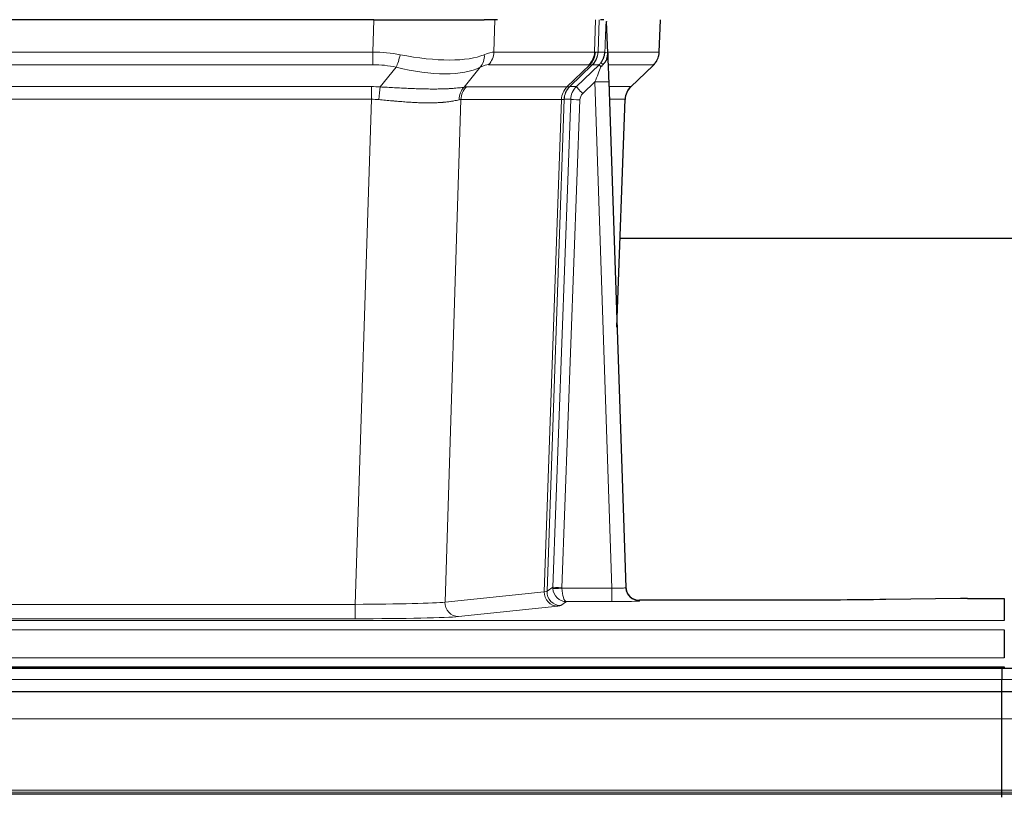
# Model space of a CAD drawing. Header units: inches. Extents: x 0 to 29700, y -16 to 21000.
# Tile 111 of 235: x 4034 to 4247, y 16918 to 17086. Entities that reach past the tile are written whole.
import ezdxf

# ---------------------------------------------------------------- set-up
doc = ezdxf.new("R2010")
doc.units = ezdxf.units.IN
doc.layers.add('1', color=7, linetype='Continuous', true_color=0xffffff)

msp = doc.modelspace()

# ---------------------------------------------------------------- linework, layer by layer
at = {"layer": '1', "color": 2, "linetype": 'Continuous', "lineweight": 25}
for p, q in [((4110.879, 17086.002), (3895.655, 17086.002)), ((4110.879, 17086.002), (4134.737, 17086.002)), ((4137.632, 17086.002), (4134.737, 17086.002)), ((4160.671, 17086.002), (4159.887, 17086.002)), ((4172.616, 17078.992), (4172.865, 17086.002)), ((4161.478, 17078.841), (4161.251, 17085.571)), ((4161.48, 17078.791), (4161.478, 17078.841)), ((4154.691, 17071.52), (4159.619, 17076.27)), ((4166.466, 17071.478), (4171.203, 17075.987)), ((4161.688, 17072.524), (4165.376, 16963.147)), ((4163.476, 17019.499), (4165.255, 17068.773)), ((4332.374, 17038.623), (4164.205, 17038.623)), ((4165.376, 16963.147), (4165.384, 16963.013)), ((4198.267, 16960.381), (4168.364, 16960.381)), ((4237.811, 16960.79), (4221.646, 16960.545)), ((4239.31, 16960.801), (4247.267, 16960.801)), ((4247.267, 16960.801), (4247.267, 16956.027)), ((4247.267, 16953.958), (4247.267, 16947.932)), ((4246.767, 16945.607), (3269.767, 16945.607)), ((3759.267, 16946.002), (4247.267, 16946.002)), ((5223.767, 16945.607), (4246.767, 16945.607)), ((4246.767, 16945.607), (4246.767, 16943.243)), ((4246.767, 16945.607), (4246.767, 16943.243)), ((4247.267, 16946.002), (4247.267, 16945.607)), ((4246.767, 16940.607), (4246.767, 16943.243)), ((4246.767, 16940.607), (4246.767, 16943.243)), ((4246.767, 16940.607), (3269.767, 16940.607)), ((4246.767, 16934.749), (4246.767, 16940.607)), ((4246.767, 16934.749), (4246.767, 16940.607)), ((5223.767, 16940.607), (4246.767, 16940.607)), ((4246.767, 16919.267), (4246.767, 16934.749)), ((4246.767, 16919.267), (4246.767, 16934.749)), ((4246.767, 16918.418), (3269.767, 16918.418)), ((4246.767, 16918.842), (4246.767, 16919.267)), ((4246.767, 16918.842), (4246.767, 16919.267)), ((4246.767, 16918.418), (4246.767, 16918.842)), ((4246.767, 16918.418), (4246.767, 16918.842)), ((4246.767, 16917.751), (4246.767, 16918.418)), ((4246.767, 16917.751), (4246.767, 16918.418)), ((5223.767, 16918.418), (4246.767, 16918.418))]:
    msp.add_line(p, q, dxfattribs=at)
at = {"layer": '1', "color": 110, "linetype": 'Continuous', "lineweight": 13}
for p, q in [((4110.688, 17079.008), (4110.879, 17086.002)), ((4137.061, 17086.002), (4136.87, 17079.008)), ((4158.617, 17079.008), (4158.86, 17086.002)), ((4159.645, 17086.002), (4159.402, 17079.008)), ((4172.6, 17079.008), (4172.848, 17086.002)), ((3895.846, 17079.008), (4110.688, 17079.008)), ((4110.688, 17076.27), (4110.688, 17079.008)), ((4136.87, 17079.008), (4158.617, 17079.008)), ((4159.402, 17079.008), (4160.864, 17079.008)), ((4161.473, 17079.008), (4172.6, 17079.008)), ((4110.688, 17076.27), (3895.846, 17076.27)), ((4112.258, 17071.443), (4115.712, 17075.712)), ((4133.91, 17075.712), (4130.417, 17071.394)), ((4157.434, 17076.27), (4135.687, 17076.27)), ((4152.655, 17071.462), (4157.6, 17076.258)), ((4158.146, 17076.258), (4153.255, 17071.514)), ((4159.619, 17076.27), (4158.184, 17076.27)), ((4171.382, 17076.27), (4161.563, 17076.27)), ((4166.474, 17071.497), (4171.287, 17076.078)), ((3896.188, 17071.52), (4110.346, 17071.52)), ((4110.346, 17068.782), (4110.346, 17071.52)), ((4130.92, 17071.462), (4152.655, 17071.462)), ((4153.28, 17071.52), (4154.691, 17071.52)), ((4158.689, 17072.527), (4156.08, 17070.012)), ((4162.383, 16962.986), (4158.689, 17072.527)), ((4161.721, 17071.52), (4166.461, 17071.52)), ((4110.346, 17068.782), (3896.188, 17068.782)), ((4106.872, 16959.496), (4110.346, 17068.782)), ((4129.738, 17068.741), (4126.281, 16959.965)), ((4151.472, 17068.741), (4129.738, 17068.741)), ((4147.766, 16962.212), (4151.478, 17068.741)), ((4152.062, 17068.785), (4148.351, 16962.326)), ((4149.58, 16963.223), (4153.471, 17068.785)), ((4153.471, 17068.785), (4152.062, 17068.785)), ((4165.243, 17068.785), (4161.814, 17068.785)), ((4163.47, 17019.672), (4165.243, 17068.785)), ((4155.468, 17068.644), (4151.577, 16963.082)), ((4148.351, 16962.326), (4149.58, 16963.223)), ((4151.578, 16962.986), (4162.383, 16962.986)), ((4162.383, 16962.986), (4162.383, 16960.092)), ((4126.281, 16959.965), (4147.766, 16962.212)), ((4152.541, 16960.092), (4151.348, 16959.22)), ((4162.383, 16960.092), (4152.541, 16960.092)), ((4168.364, 16960.381), (4168.374, 16960.249)), ((3899.662, 16959.496), (4106.872, 16959.496)), ((4106.872, 16959.496), (4106.872, 16956.392)), ((4150.674, 16959.095), (4129.189, 16956.848)), ((3759.267, 16956.027), (4247.267, 16956.027)), ((4106.872, 16956.392), (3899.662, 16956.392)), ((3759.267, 16953.958), (4247.267, 16953.958)), ((3759.267, 16947.932), (4247.267, 16947.932)), ((4246.767, 16943.243), (3269.767, 16943.243)), ((5223.767, 16943.243), (4246.767, 16943.243)), ((4246.767, 16934.749), (3269.767, 16934.749)), ((5223.767, 16934.749), (4246.767, 16934.749)), ((4246.767, 16919.267), (3269.767, 16919.267)), ((4246.767, 16918.842), (3269.767, 16918.842)), ((5223.767, 16919.267), (4246.767, 16919.267)), ((5223.767, 16918.842), (4246.767, 16918.842))]:
    msp.add_line(p, q, dxfattribs=at)
for centre, major_axis, ratio, start_param, end_param in [((4110.038, 17056.148), (26.983, 1.545), 0.8452785, 1.2775604, 1.4983912), ((4115.712, 17078.589), (-0.881, -3.902), 0.2224052, 0.7930597, 1.5799958), ((4110.941, 17089.237), (-26.677, 8.186), 0.3267204, 1.882912, 2.7667489), ((4131.214, 17078.589), (1.736, -3.604), 0.8689501, 0.3464596, 1.1333957), ((4110.038, 17056.148), (27.492, 22.639), 0.1155218, 0.1441436, 0.3649744), ((4132.991, 17079.148), (0, -4), 0.9702957, 0.7679449, 1.5358897), ((4154.738, 17079.148), (0, -4), 0.9702957, 0.7679449, 1.5358897), ((4154.904, 17079.136), (-0.603, -3.954), 0.9772749, 0.9153799, 1.6837369), ((4155.369, 17079.136), (1.703, -3.619), 0.9971774, 0.3287851, 1.0971421), ((4155.407, 17079.148), (0, -4), 0.9993908, 0.7679449, 1.5358897), ((4131.607, 17056.148), (27.661, 22.629), 0.117212, 0.1096858, 0.141666), ((4132.758, 17089.237), (-26.658, 10.191), 0.0473724, 2.9456198, 3.0909709), ((4131.607, 17056.147), (27.809, 22.856), 0.0163196, 0.0204945, 0.0524745), ((4162.861, 17078.938), (-1.999, 0.077), 0.1036431, 0.0350743, 0.8106069), ((4168.605, 17079.148), (0, 4), 0.9993908, 3.9095375, 4.6774824), ((4110.038, 17053.27), (16.721, 16.271), 0.9721633, 0.5640914, 0.7849223), ((4110.941, 17089.237), (-25.873, 10.634), 0.4068526, 1.919368, 2.8032049), ((4112.734, 17053.27), (23.46, 22.829), 0.1194803, 0.122173, 0.3430038), ((4134.303, 17053.27), (23.636, 22.829), 0.1185164, 0.0901184, 0.1220986), ((4132.758, 17089.237), (-25.449, 12.923), 0.0600246, 2.9512599, 3.096611), ((4134.384, 17053.27), (23.81, 22.997), 0.0168486, 0.0174428, 0.049423), ((4158.689, 17072.597), (1.856, 4.567), 0.0053314, 4.6992705, 5.4949999), ((4161.007, 17074.831), (1.388, -1.44), 0.0242285, 3.1658454, 3.9417885), ((4156.842, 17079.148), (3.533, 1.889), 0.9978056, 4.9883687, 5.134869), ((4161.594, 17075.486), (1.583, -1.222), 0.0276319, 3.169255, 3.9405385), ((4147.567, 17053.27), (23.826, 22.997), 0.016839, 6.1714068, 6.3006297), ((4109.556, 17047.52), (17.528, 16.98), 0.9676454, 0.7049971, 0.7848447), ((4112.258, 17068.566), (0.32, 3.987), 0.0824896, 0.7712526, 1.5399639), ((4133.113, 17068.517), (-0.926, 3.891), 0.9457602, 0.5436933, 1.3082514), ((4133.616, 17068.584), (0, 4), 0.9702957, 0.7679449, 1.5315264), ((4106.855, 17047.353), (24.592, 23.931), 0.1189226, 0.1216051, 0.196623), ((4155.351, 17068.584), (0, 4), 0.9702957, 0.7679449, 1.5315264), ((4155.357, 17068.584), (-0.019, 4), 0.9702844, 0.7633847, 1.5270253), ((4156.031, 17068.637), (-1.442, 3.731), 0.998056, 0.3995344, 1.1665625), ((4156.057, 17068.643), (0, 4), 0.9993908, 0.7679449, 1.5351916), ((4128.442, 17047.503), (24.848, 24.014), 0.0168508, 0.0174344, 0.0398875), ((4157.468, 17068.643), (2.83, 2.828), 0.9993905, 1.5533428, 2.3205896), ((4156.08, 17070.082), (1.388, -1.44), 0.0242285, 3.1658454, 4.7375178), ((4158.689, 17072.423), (2.998, 0.101), 0.0348797, 6.2820091, 7.8528054), ((4169.238, 17068.643), (0, -4), 0.9993908, 3.9095375, 4.6767843), ((4141.593, 17047.503), (24.879, 24.014), 0.016827, 6.2565923, 6.3006169), ((4109.556, 17044.642), (2.819, 24.028), 0.8253154, 0.0219437, 0.1017912), ((4109.551, 17044.475), (20.559, 24.143), 0.1188179, 0.0965282, 0.1715462), ((4131.22, 17044.626), (20.849, 24.157), 0.0182437, 0.0122069, 0.0346602), ((4155.468, 17068.714), (1.999, -0.074), 0.0348758, 3.1764983, 4.7136745), ((4157.468, 17068.573), (1.703, 1.052), 0.998638, 1.7848012, 2.5520479), ((4144.37, 17044.626), (20.882, 24.158), 0.0154016, 6.2548756, 6.2989002), ((4128.348, 16962.24), (20.016, 0.105), 0.0266879, 6.037898, 6.2472222), ((4151.348, 16962.219), (1.769, -2.423), 0.9990158, 4.0464368, 5.6519121), ((4152.577, 16963.117), (0.383, 2.976), 0.9995819, 1.6634844, 1.7592499), ((4151.577, 16963.152), (1.999, -0.074), 0.0348758, 3.1764983, 4.7136745), ((4151.578, 16963.056), (-1.997, -0.118), 0.0348391, 0.0373692, 1.5687431), ((4152.541, 16963.091), (-0.98, 2.84), 0.9849493, 1.294853, 2.8045628), ((4152.577, 16963.047), (0.606, 0.798), 0.9977276, 2.1839213, 2.2796868), ((4152.541, 16963.091), (-0.028, 3), 0.3214645, 1.6026847, 3.1123946), ((4162.371, 16963.248), (-3.005, 0.103), 0.0869619, 1.577888, 3.1486843), ((4168.374, 16963.248), (-2.991, -0.235), 0.9996552, 0.0000105, 1.4923863), ((4150.674, 16962.094), (0.312, -2.984), 0.969741, 4.5720353, 6.175756), ((4162.371, 16960.249), (-6.003, 0), 0.0262109, 1.5728579, 3.1436542), ((4106.866, 16959.994), (20.013, 0.095), 0.0248544, 4.7125895, 6.0379715), ((4129.189, 16959.847), (0.312, -2.984), 0.969741, 4.5720353, 6.175756), ((4128.348, 16959.241), (23.014, 0), 0.0261612, 6.0380559, 6.2473801), ((4106.866, 16956.995), (-23.012, 0), 0.0261647, 1.5710736, 2.8964556)]:
    msp.add_ellipse(centre, major_axis=major_axis, ratio=ratio, start_param=start_param, end_param=end_param, dxfattribs=at)
at = {"layer": '1', "color": 2, "linetype": 'Continuous', "lineweight": 25}
for centre, major_axis, ratio, start_param, end_param in [((4161.688, 17072.698), (-0.227, 6.726), 0.0008736, 0.4374328, 1.5967123), ((4168.51, 17078.956), (3.174, -2.434), 0.9869112, 6.1322815, 6.2830018), ((4169.251, 17068.62), (-3.886, 0.947), 0.998973, 5.7186048, 6.4862172), ((4168.364, 16963.385), (-0.15, 3), 0.998739, 1.5545356, 3.0917055), ((4239.313, 16960.722), (-3, 0), 0.0262223, 4.7133912, 5.2365954)]:
    msp.add_ellipse(centre, major_axis=major_axis, ratio=ratio, start_param=start_param, end_param=end_param, dxfattribs=at)
at = {"layer": '1', "color": 110, "linetype": 'Continuous', "lineweight": 13}
for points, knots in [([(4160.864, 17079.008), (4160.885, 17079.56), (4160.906, 17080.112), (4160.949, 17081.214), (4160.971, 17081.765), (4161.004, 17082.589), (4161.015, 17082.864), (4161.037, 17083.413), (4161.048, 17083.687), (4161.07, 17084.234), (4161.081, 17084.507), (4161.099, 17084.916), (4161.104, 17085.052), (4161.116, 17085.323), (4161.122, 17085.459), (4161.127, 17085.594)], [0, 0, 0, 0, 0.25, 0.25, 0.5, 0.5, 0.625, 0.625, 0.75, 0.75, 0.875, 0.875, 0.9375, 0.9375, 1, 1, 1, 1]), ([(4112.258, 17071.443), (4112.776, 17071.42), (4113.292, 17071.396), (4114.317, 17071.344), (4114.827, 17071.318), (4115.462, 17071.285), (4115.588, 17071.279), (4115.841, 17071.266), (4115.967, 17071.259), (4116.344, 17071.24), (4116.593, 17071.227), (4117.335, 17071.19), (4117.822, 17071.166), (4118.781, 17071.123), (4119.253, 17071.103), (4120.182, 17071.068), (4120.638, 17071.053), (4121.312, 17071.034), (4121.534, 17071.028), (4121.865, 17071.021), (4121.975, 17071.018), (4122.139, 17071.015), (4122.194, 17071.014), (4122.302, 17071.012), (4122.789, 17071.004), (4123.257, 17071), (4124.063, 17070.998), (4124.84, 17071.003), (4125.563, 17071.019), (4126.259, 17071.04), (4126.593, 17071.054), (4126.993, 17071.074), (4127.073, 17071.078), (4127.229, 17071.086), (4127.307, 17071.091), (4127.535, 17071.104), (4127.683, 17071.114), (4128.113, 17071.144), (4128.381, 17071.165), (4128.883, 17071.21), (4129.116, 17071.234), (4129.548, 17071.281), (4129.746, 17071.305), (4130.108, 17071.351), (4130.272, 17071.374), (4130.417, 17071.394)], [0, 0, 0, 0, 0.0625, 0.0625, 0.125, 0.125, 0.140625, 0.140625, 0.15625, 0.15625, 0.1875, 0.1875, 0.25, 0.25, 0.3125, 0.3125, 0.375, 0.375, 0.40625, 0.40625, 0.421875, 0.421875, 0.4296875, 0.4296875, 0.4375, 0.5, 0.5, 0.5625, 0.625, 0.625, 0.6875, 0.6875, 0.703125, 0.703125, 0.71875, 0.71875, 0.75, 0.75, 0.8125, 0.8125, 0.875, 0.875, 0.9375, 0.9375, 1, 1, 1, 1]), ([(4129.319, 17068.681), (4129.163, 17068.639), (4128.991, 17068.596), (4128.616, 17068.51), (4128.412, 17068.468), (4127.975, 17068.386), (4127.74, 17068.346), (4127.24, 17068.271), (4126.975, 17068.236), (4126.552, 17068.188), (4126.408, 17068.173), (4126.184, 17068.151), (4126.109, 17068.144), (4125.957, 17068.131), (4125.88, 17068.124), (4125.491, 17068.093), (4125.168, 17068.071), (4124.498, 17068.037), (4123.805, 17068.012), (4123.063, 17068.004), (4122.298, 17068.004), (4121.903, 17068.009), (4121.445, 17068.02), (4121.394, 17068.021), (4121.291, 17068.024), (4121.24, 17068.025), (4121.085, 17068.03), (4120.774, 17068.04), (4120.459, 17068.052), (4119.824, 17068.079), (4119.394, 17068.101), (4118.52, 17068.154), (4118.076, 17068.183), (4117.174, 17068.249), (4116.716, 17068.286), (4116.019, 17068.344), (4115.785, 17068.364), (4115.431, 17068.395), (4115.313, 17068.406), (4115.075, 17068.427), (4114.956, 17068.437), (4114.359, 17068.491), (4113.88, 17068.536), (4112.914, 17068.626), (4112.428, 17068.671), (4111.94, 17068.715)], [0, 0, 0, 0, 0.0625, 0.0625, 0.125, 0.125, 0.1875, 0.1875, 0.25, 0.25, 0.28125, 0.28125, 0.296875, 0.296875, 0.3125, 0.3125, 0.375, 0.375, 0.4375, 0.5, 0.5, 0.5625, 0.5625, 0.5703125, 0.5703125, 0.578125, 0.578125, 0.59375, 0.625, 0.625, 0.6875, 0.6875, 0.75, 0.75, 0.8125, 0.8125, 0.84375, 0.84375, 0.859375, 0.859375, 0.875, 0.875, 0.9375, 0.9375, 1, 1, 1, 1]), ([(4152.041, 17068.781), (4152.004, 17068.767), (4151.939, 17068.757), (4151.752, 17068.743), (4151.629, 17068.741), (4151.478, 17068.741)], [0, 0, 0, 0, 0.5, 0.5, 1, 1, 1, 1])]:
    msp.add_open_spline(points, degree=3, knots=knots, dxfattribs=at)
at = {"layer": '1', "color": 2, "linetype": 'Continuous', "lineweight": 25}
msp.add_open_spline([(4161.127, 17085.594), (4161.131, 17085.59), (4161.156, 17085.582), (4161.214, 17085.575), (4161.251, 17085.571)], degree=3, dxfattribs=at)
for points, knots in [([(4160.01, 17076.707), (4160.027, 17076.728), (4160.044, 17076.75), (4160.076, 17076.794), (4160.092, 17076.816), (4160.139, 17076.882), (4160.169, 17076.926), (4160.256, 17077.059), (4160.31, 17077.148), (4160.411, 17077.329), (4160.457, 17077.421), (4160.522, 17077.561), (4160.542, 17077.608), (4160.582, 17077.703), (4160.6, 17077.75), (4160.654, 17077.893), (4160.685, 17077.989), (4160.741, 17078.184), (4160.766, 17078.282), (4160.807, 17078.483), (4160.824, 17078.584), (4160.844, 17078.741), (4160.849, 17078.793), (4160.858, 17078.9), (4160.861, 17078.954), (4160.864, 17079.008)], [0, 0, 0, 0, 0.03125, 0.03125, 0.0625, 0.0625, 0.125, 0.125, 0.25, 0.25, 0.375, 0.375, 0.4375, 0.4375, 0.5, 0.5, 0.625, 0.625, 0.75, 0.75, 0.875, 0.875, 0.9375, 0.9375, 1, 1, 1, 1]), ([(4160.465, 17076.307), (4160.485, 17076.331), (4160.505, 17076.353), (4160.545, 17076.397), (4160.565, 17076.418), (4160.605, 17076.46), (4160.625, 17076.481), (4160.664, 17076.523), (4160.684, 17076.543), (4160.742, 17076.606), (4160.779, 17076.649), (4160.851, 17076.735), (4160.886, 17076.779), (4160.953, 17076.87), (4160.985, 17076.916), (4161.031, 17076.987), (4161.046, 17077.011), (4161.076, 17077.059), (4161.09, 17077.084), (4161.16, 17077.208), (4161.209, 17077.31), (4161.295, 17077.521), (4161.332, 17077.629), (4161.371, 17077.769), (4161.378, 17077.797), (4161.392, 17077.854), (4161.399, 17077.883), (4161.417, 17077.968), (4161.428, 17078.026), (4161.456, 17078.199), (4161.481, 17078.433), (4161.484, 17078.671), (4161.48, 17078.791)], [0, 0, 0, 0, 0.03125, 0.03125, 0.0625, 0.0625, 0.09375, 0.09375, 0.125, 0.125, 0.1875, 0.1875, 0.25, 0.25, 0.3125, 0.3125, 0.34375, 0.34375, 0.375, 0.375, 0.5, 0.5, 0.625, 0.625, 0.65625, 0.65625, 0.6875, 0.6875, 0.75, 0.75, 0.875, 1, 1, 1, 1]), ([(4171.684, 17076.522), (4171.742, 17076.59), (4171.869, 17076.773), (4172.12, 17077.154), (4172.424, 17077.837), (4172.63, 17078.488), (4172.599, 17078.9), (4172.593, 17078.955)], [0, 0, 0, 0, 0.2255282, 0.4356233, 0.6511466, 0.9537437, 1, 1, 1, 1]), ([(4160.015, 17075.81), (4160.055, 17075.85), (4160.094, 17075.89), (4160.171, 17075.97), (4160.21, 17076.011), (4160.322, 17076.135), (4160.395, 17076.22), (4160.465, 17076.307)], [0, 0, 0, 0, 0.25, 0.25, 0.5, 0.5, 1, 1, 1, 1]), ([(4221.646, 16960.545), (4218.113, 16960.492), (4214.311, 16960.451), (4206.428, 16960.395), (4202.348, 16960.381), (4198.267, 16960.381)], [0, 0, 0, 0, 0.5, 0.5, 1, 1, 1, 1])]:
    msp.add_open_spline(points, degree=3, knots=knots, dxfattribs=at)
at = {"layer": '1', "color": 110, "linetype": 'Continuous', "lineweight": 13}
for points, weights in [([(4152.655, 17071.462), (4152.657, 17071.462), (4152.66, 17071.462)], [0.500000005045, 0.499999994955, 0.500000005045]), ([(4151.478, 17068.741), (4151.475, 17068.741), (4151.472, 17068.741)], [0.500000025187, 0.499999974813, 0.500000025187])]:
    msp.add_rational_spline(points, weights, degree=2, dxfattribs=at)
msp.add_open_spline([(4152.66, 17071.462), (4152.823, 17071.468), (4153.085, 17071.482), (4153.22, 17071.503), (4153.255, 17071.514)], degree=3, dxfattribs=at)

doc.saveas('drawing.dxf')
